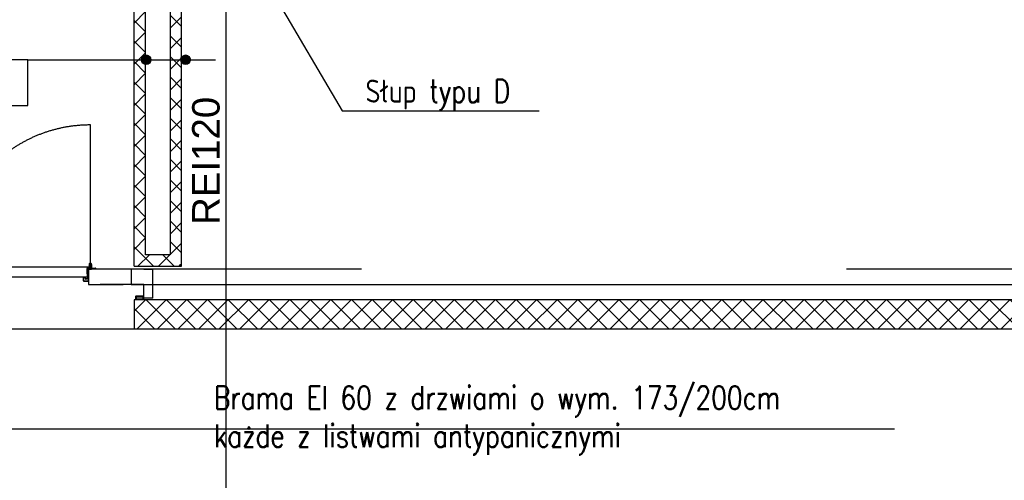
# Model space of a CAD drawing. Header units: centimetres. Extents: x -228435 to 111511, y -89367 to 428125.
# Tile 106 of 216: x -35889 to -29444, y 73568 to 76584. Entities that reach past the tile are written whole.
import ezdxf

# ---------------------------------------------------------------- set-up
doc = ezdxf.new("R2010")
doc.units = ezdxf.units.CM
doc.header["$LTSCALE"] = 50
doc.header["$PDMODE"] = 35
doc.header["$PDSIZE"] = 0.1
doc.linetypes.add('DASHDOT2', pattern=[12.7, 6.35, -3.175, 0, -3.175])
doc.linetypes.add('HIDDEN', pattern=[9.525, 6.35, -3.175])
doc.layers.get('0').update_dxf_attribs({"color": 8})
doc.layers.get('DEFPOINTS').update_dxf_attribs({"color": 8})
for name, color, linetype in [('ARCH_GK', 8, 'Continuous'), ('ARCH_INFO_ODPORNOŚĆ OGNIOWA', 8, 'Continuous'), ('ARCH_INFO_OPISY', 8, 'Continuous'), ('ARCH_INFO_OPISY_PRZEGRODY', 8, 'Continuous'), ('ARCH_INFO_OSIE_IST', 8, 'DASHDOT2'), ('ARCH_MUROWANE', 8, 'Continuous'), ('ARCH_ŚLUSARKA_DRZWI', 8, 'Continuous'), ('Osie rzutów$0$ARCH_INFO_OSIE_OPISY_IST', 8, 'Continuous')]:
    doc.layers.add(name, color=color, linetype=linetype)
doc.layers.add('kondygnacja +1_5$0$ARCH_INFO_WYMIARY', color=8, linetype='Continuous', lineweight=9)
doc.styles.add('Arial', font='ARIAL.TTF')
doc.styles.add('kondygnacja +1_5$0$Romans', font='Romans.shx', dxfattribs={"width": 0.7})
doc.styles.add('ROMANS-50-CM', font='romans.shx', dxfattribs={"width": 0.8, "height": 10})
doc.dimstyles.new('ISO-25', dxfattribs={"dimtxt": 2.5, "dimasz": 2.5, "dimexe": 1.25, "dimexo": 0.625, "dimtad": 1, "dimtxsty": 'Standard', "dimcen": 2.5, "dimadec": 0, "dimazin": 0, "dimtfac": 1, "dimtmove": 0, "dimatfit": 3, "dimfxl": 0, "dimarcsym": 0})
doc.dimstyles.new('kondygnacja +1_5$0$Wymiary 1-100', dxfattribs={"dimtxt": 12, "dimasz": 10, "dimexe": 5, "dimexo": 0, "dimgap": 4, "dimtad": 1, "dimrnd": 0.5, "dimzin": 12, "dimdsep": 46, "dimtxsty": 'kondygnacja +1_5$0$Romans', "dimblk": 'kondygnacja +1_5$0$_Oblique', "dimcen": 10, "dimdle": 10, "dimclrt": 55, "dimazin": 0, "dimtfac": 1, "dimtmove": 1, "dimatfit": 3, "dimfxl": 0, "dimtolj": 1, "dimtzin": 0, "dimarcsym": 0})
pattern_1 = [(45, (-121140, -45000), (-67.35192, 67.35192), []), (135, (-121140, -45000), (-67.35192, -67.35192), [])]

# ---------------------------------------------------------------- blocks, each defined once
blk = doc.blocks.new('A$C3657154C')
at = {"linetype": 'HIDDEN', "ltscale": 2}
blk.add_line((8571.35, 12071.35), (8571.35, 12162.7), dxfattribs=at)
for p, q in [((8571.15, 12069.5), (8481.2, 12069.5)), ((8571.15, 12069.3), (8569.25, 12069.3)), ((8569.25, 12069.3), (8569.25, 12063.2)), ((8569.25, 12065.35), (8569.25, 12068.7)), ((8569.5, 12065.35), (8569.5, 12068.7)), ((8569.6, 12063.82), (8569.6, 12068.25)), ((8569.85, 12069.3), (8571.49, 12069.3)), ((8569.85, 12069.05), (8571.58, 12069.05)), ((8569.85, 12063.64), (8569.85, 12068.83)), ((8569.85, 12068.5), (8571.95, 12068.5)), ((8569.85, 12063.82), (8569.85, 12068.2)), ((8569.9, 12068.25), (8572, 12068.25)), ((8570, 12063.64), (8570, 12068.83)), ((8570.08, 12069.05), (8574.78, 12069.05)), ((8570.08, 12068.9), (8574.78, 12068.9)), ((8571.53, 12069.38), (8570.59, 12070.87)), ((8571.81, 12069.39), (8571.13, 12070.48)), ((8571.35, 12070.7), (8572, 12070.7)), ((8571.35, 12070.45), (8571.95, 12070.45)), ((8572, 12068.55), (8572, 12070.4)), ((8572.25, 12068.5), (8572.25, 12070.45)), ((8572.25, 12069.05), (8572.25, 12068.55)), ((8574.85, 12068.25), (8574.85, 12068.83)), ((8575, 12068.25), (8574.85, 12068.25)), ((8575, 12068.25), (8575, 12068.83)), ((8606.26, 12068.25), (8612.26, 12068.25)), ((8569.05, 12063), (8475.3, 12063)), ((8566.8, 12060.68), (8566.8, 12062.73)), ((8566.95, 12060.68), (8566.95, 12062.73)), ((8568.03, 12062.95), (8567.03, 12062.95)), ((8568.03, 12062.8), (8567.03, 12062.8)), ((8567.03, 12060.6), (8569.68, 12060.6)), ((8567.03, 12060.45), (8569.68, 12060.45)), ((8568.1, 12061.98), (8568.1, 12062.73)), ((8568.25, 12061.98), (8568.25, 12062.73)), ((8569.62, 12061.9), (8568.33, 12061.9)), ((8569.62, 12061.75), (8568.33, 12061.75)), ((8569.25, 12065.35), (8569.5, 12065.35)), ((8569.85, 12063.82), (8569.6, 12063.82)), ((8569.7, 12061.98), (8569.7, 12063.04)), ((8569.71, 12063.1), (8569.85, 12063.62)), ((8569.75, 12060.68), (8569.75, 12060.9)), ((8569.75, 12060.9), (8569.9, 12060.9)), ((8569.85, 12063.06), (8569.99, 12063.58)), ((8569.85, 12061.98), (8569.85, 12063.04)), ((8569.9, 12060.68), (8569.9, 12060.9)), ((8601, 12050.6), (8601, 12048.35)), ((8601.05, 12048.74), (8601.05, 12050.6)), ((8601.05, 12050.6), (8601.05, 12048.35)), ((8601.1, 12050.6), (8601.1, 12048.74)), ((8605.9, 12048.3), (8601.1, 12048.3)), ((8605.9, 12048.25), (8601.1, 12048.25)), ((8601.12, 12050.65), (8601.12, 12048.75)), ((8601.17, 12048.75), (8601.12, 12048.75)), ((8601.17, 12048.75), (8601.17, 12050.65)), ((8601.18, 12050.65), (8601.23, 12050.65)), ((8601.18, 12048.74), (8601.18, 12050.65)), ((8601.22, 12050.75), (8606.02, 12050.75)), ((8601.22, 12050.7), (8606.02, 12050.7)), ((8601.23, 12050.65), (8601.23, 12048.74)), ((8605.89, 12048.35), (8605.89, 12050.26)), ((8605.94, 12048.35), (8605.89, 12048.35)), ((8605.94, 12050.26), (8605.94, 12048.35)), ((8605.95, 12050.25), (8605.95, 12048.35)), ((8605.95, 12050.25), (8606, 12050.25)), ((8606, 12048.35), (8606, 12050.25)), ((8606.01, 12048.4), (8606.01, 12050.26)), ((8606.06, 12050.26), (8606.06, 12048.4)), ((8606.07, 12048.4), (8606.07, 12050.65)), ((8606.12, 12048.4), (8606.12, 12050.65))]:
    blk.add_line(p, q)
at = {"ltscale": 2}
for p, q in [((8606.26, 12058.25), (8577.7, 12058.25)), ((8606.26, 12049.25), (8606.26, 12058.25)), ((8612.26, 12049.25), (8606.26, 12049.25))]:
    blk.add_line(p, q, dxfattribs=at)
at = {"ltscale": 0.07}
blk.add_line((8601.47, 12049.5), (8605.7, 12049.5), dxfattribs=at)
at = {"ltscale": 2}
blk.add_lwpolyline([(8612.26, 12049.25), (8612.26, 12068.25), (8570, 12068.25), (8570, 12058.25), (8592.7, 12058.25)], dxfattribs=at)
at = {"linetype": 'HIDDEN', "ltscale": 2}
blk.add_lwpolyline([(9701.26, 12049.25), (9701.26, 12068.25), (8598, 12068.25), (8598, 12058.25), (9695.26, 12058.25), (9695.26, 12049.25), (9701.26, 12049.25)], close=True, dxfattribs=at)
blk.add_lwpolyline([(8601.26, 12048.35), (8605.86, 12048.35), (8605.86, 12050.65), (8601.26, 12050.65)], close=True)
blk.add_circle((8571.35, 12071.35), 0.65)
blk.add_arc((8571.35, 12071.35), 91.35, 90, 180, dxfattribs=at)
for centre, radius, start, end in [((8569.85, 12068.7), 0.6, 90, 180), ((8569.85, 12068.7), 0.35, 90, 180), ((8569.85, 12068.25), 0.25, 90, 180), ((8570.08, 12068.83), 0.225, 90, 180), ((8569.9, 12068.2), 0.05, 90, 180), ((8570.08, 12068.83), 0.075, 90, 180), ((8571.35, 12071.35), 0.9, 313.68953, 270), ((8571.15, 12069.4), 0.1, 270, 90), ((8571.49, 12069.35), 0.05, 270, 32.16218), ((8571.58, 12069.3), 0.25, 270, 21.80258), ((8571.95, 12070.4), 0.05, 0, 90), ((8571.95, 12068.55), 0.05, 270, 0), ((8572, 12070.45), 0.25, 0, 90), ((8572, 12068.5), 0.25, 270, 0), ((8574.78, 12068.83), 0.225, 0, 90), ((8574.78, 12068.83), 0.075, 0, 90), ((8567.03, 12062.73), 0.225, 90, 180), ((8567.03, 12060.68), 0.225, 180, 270), ((8567.03, 12062.73), 0.075, 90, 180), ((8567.03, 12060.68), 0.075, 180, 270), ((8568.03, 12062.73), 0.225, 0, 90), ((8568.03, 12062.73), 0.075, 0, 90), ((8568.33, 12061.98), 0.225, 180, 270), ((8568.33, 12061.98), 0.075, 180, 270), ((8569.05, 12063.2), 0.2, 270, 0), ((8569.62, 12061.98), 0.225, 270, 0), ((8569.62, 12061.98), 0.075, 270, 0), ((8569.68, 12060.68), 0.225, 270, 0), ((8569.68, 12060.68), 0.075, 270, 0), ((8569.93, 12063.04), 0.225, 165, 180), ((8569.78, 12063.64), 0.075, 345, 0), ((8569.93, 12063.04), 0.075, 165, 180), ((8569.78, 12063.64), 0.225, 345, 0), ((8601.05, 12050.6), 0.0525, 0, 180), ((8601.1, 12048.35), 0.1, 180, 270), ((8601.05, 12050.6), 0.0025, 0, 180), ((8601.14, 12048.74), 0.0875, 180, 0), ((8601.1, 12048.35), 0.05, 180, 270), ((8601.14, 12048.74), 0.0375, 180, 0), ((8601.22, 12050.65), 0.1, 90, 180), ((8601.22, 12050.65), 0.05, 90, 180), ((8605.97, 12050.26), 0.0875, 0, 180), ((8605.9, 12048.35), 0.1, 270, 0), ((8605.9, 12048.35), 0.05, 270, 0), ((8605.97, 12050.26), 0.0375, 0, 180), ((8606.06, 12048.4), 0.0525, 180, 0), ((8606.02, 12050.65), 0.1, 0, 90), ((8606.02, 12050.65), 0.05, 0, 90), ((8606.06, 12048.4), 0.0025, 180, 0)]:
    blk.add_arc(centre, radius, start, end)
blk = doc.blocks.new('kondygnacja +1_5$0$_Oblique')
at = {"color": 0, "linetype": 'ByBlock', "lineweight": -2}
blk.add_line((-0.5, -0.5), (0.5, 0.5), dxfattribs=at)
blk = doc.blocks.new('*D1149')
at = {"layer": 'DEFPOINTS', "color": 0, "lineweight": 40}
for p in [(-32670, 79617.5, 6300), (-33810, 12461.8, 6300), (-33810, 12146.2)]:
    blk.add_point(p, dxfattribs=at)
at = {"layer": 'kondygnacja +1_5$0$ARCH_INFO_WYMIARY', "color": 0, "lineweight": -2}
for p, q in [((-32660, 12146.2), (-33820, 12146.2)), ((-33810, 12141.9), (-33810, 12141.2)), ((-32670, 12154.2), (-32670, 12141.2))]:
    blk.add_line(p, q, dxfattribs=at)
at = {"layer": 'kondygnacja +1_5$0$ARCH_INFO_WYMIARY', "color": 0, "lineweight": -2, "xscale": 10, "yscale": 10, "zscale": 10, "rotation": 180}
blk.add_blockref('kondygnacja +1_5$0$_Oblique', (-33810, 12146.2), dxfattribs=at)
at = {"layer": 'kondygnacja +1_5$0$ARCH_INFO_WYMIARY', "color": 0, "lineweight": -2, "xscale": 10, "yscale": 10, "zscale": 10}
blk.add_blockref('kondygnacja +1_5$0$_Oblique', (-32670, 12146.2), dxfattribs=at)
at = {"layer": 'kondygnacja +1_5$0$ARCH_INFO_WYMIARY', "color": 55, "insert": (-33240, 12156.2), "char_height": 12, "attachment_point": 5, "style": 'kondygnacja +1_5$0$Romans'}
blk.add_mtext('\\A1;1140', dxfattribs=at)
blk = doc.blocks.new('Osie rzutów')
at = {"layer": 'ARCH_INFO_OSIE_IST', "ltscale": 10}
blk.add_line((8660, 12510), (8660, 4623.26), dxfattribs=at)

msp = doc.modelspace()

# ---------------------------------------------------------------- hatches: boundary and pattern name
at = {"layer": 'ARCH_GK', "linetype": 'Continuous', "lineweight": -3}
h = msp.add_hatch(dxfattribs=at)
h.set_pattern_fill('ANSI37', color=256, scale=30, style=0)
h.set_pattern_definition([(45, (-121140, -45000), (-67.35192, 67.35192), []), (135, (-121140, -45000), (-67.35192, -67.35192), [])])
h.paths.add_polyline_path([(-35140, 74750), (-35140, 74560), (-20115, 74560), (-20305, 74750)], flags=0)
at = {"layer": 'ARCH_INFO_OPISY_PRZEGRODY'}
h = msp.add_hatch(color=256, dxfattribs=at)
edge = h.paths.add_edge_path()
edge.add_arc((-35061.0495, 76321.44209), 31.16375, 0, 360)
h = msp.add_hatch(color=256, dxfattribs=at)
edge = h.paths.add_edge_path()
edge.add_arc((-34803.40212, 76321.44209), 31.16375, 0, 360)
at = {"layer": 'ARCH_MUROWANE', "linetype": 'Continuous', "lineweight": -3}
h = msp.add_hatch(dxfattribs=at)
h.set_pattern_fill('ANSI37', color=256, scale=30, style=0)
h.set_pattern_definition(pattern_1)
h.paths.add_polyline_path([(-35140, 74970), (-35065, 75045), (-35065, 77012.5), (-35073.33333, 77112.5), (-35140, 77112.5)], flags=0)
h.paths.add_polyline_path([(-35140, 77112.5), (-35073.33333, 77112.5), (-35065, 77212.5), (-35065, 77240), (-35140, 77365)], flags=0)
h = msp.add_hatch(dxfattribs=at)
h.set_pattern_fill('ANSI37', color=256, scale=30, angle=-360, style=0)
h.set_pattern_definition(pattern_1)
h.paths.add_polyline_path([(-34830, 77012.5), (-34867.5, 77072.91667), (-34905, 77012.5), (-34905, 75045), (-34830, 74970)], flags=0)
h = msp.add_hatch(dxfattribs=at)
h.set_pattern_fill('ANSI37', color=256, scale=30, style=0)
h.set_pattern_definition([(45, (-121140, -45000), (-67.35192, 67.35192), []), (135, (-121140, -45000), (-67.35192, -67.35192), [])])
h.paths.add_polyline_path([(-34830, 74970), (-34905, 75045), (-35065, 75045), (-35140, 74970)], flags=0)

# ---------------------------------------------------------------- linework, layer by layer
at = {"layer": 'ARCH_GK', "linetype": 'Continuous', "lineweight": -3}
for p, q in [((-35140, 74750, 630), (-35140, 74560, 630)), ((-20305, 74750, 630), (-35140, 74750, 630)), ((-35140, 74560, 630), (-20115, 74560, 630))]:
    msp.add_line(p, q, dxfattribs=at)
at = {"layer": 'ARCH_GK', "linetype": 'HIDDEN', "ltscale": 5, "elevation": 630}
msp.add_lwpolyline([(-45940, 74560), (-35140, 74560)], dxfattribs=at)
at = {"layer": 'ARCH_INFO_OPISY_PRZEGRODY', "elevation": 630}
msp.add_lwpolyline([(-36360.27166, 76021.44209), (-35835.27166, 76021.44209), (-35835.27166, 76321.44209), (-36360.27166, 76321.44209), (-36360.27166, 76021.44209)], close=True, dxfattribs=at)
msp.add_lwpolyline([(-35835.27166, 76321.44209), (-34607.77459, 76321.44209)], dxfattribs=at)
at = {"layer": 'ARCH_INFO_OPISY_PRZEGRODY'}
for centre in [(-35061.0495, 76321.44209, 630), (-34803.40212, 76321.44209, 630)]:
    msp.add_circle(centre, 31.16375, dxfattribs=at)
at = {"layer": 'ARCH_MUROWANE', "linetype": 'Continuous', "lineweight": -3}
for p, q in [((-35140, 74970, 630), (-35140, 77365, 630)), ((-35065, 75045, 630), (-35065, 77012.5, 630)), ((-34905, 77012.5, 630), (-34905, 75045, 630)), ((-34830, 74970, 630), (-34830, 77012.5, 630)), ((-34905, 75045, 630), (-35065, 75045, 630)), ((-35140, 74970, 630), (-34830, 74970, 630))]:
    msp.add_line(p, q, dxfattribs=at)

# ---------------------------------------------------------------- block references
at = {"layer": 'ARCH_ŚLUSARKA_DRZWI', "xscale": 10, "yscale": 10, "zscale": 10}
msp.add_blockref('A$C3657154C', (-121140, -45732.5, 630), dxfattribs=at)
at = {"layer": 'Osie rzutów$0$ARCH_INFO_OSIE_OPISY_IST', "xscale": 10, "yscale": 10, "zscale": 10}
msp.add_blockref('Osie rzutów', (-121140, -45000, 630), dxfattribs=at)

# ---------------------------------------------------------------- texts
at = {"layer": 'ARCH_INFO_ODPORNOŚĆ OGNIOWA', "insert": (-34819.31352, 75659.55695, 630), "char_height": 180, "width": 533.3252474, "attachment_point": 5, "rotation": 90, "style": 'Arial'}
msp.add_mtext('\\PREI120', dxfattribs=at)
at = {"layer": 'ARCH_INFO_OPISY', "char_height": 150, "width": 6265.3267976, "attachment_point": 1, "style": 'ROMANS-50-CM'}
for s, insert in [('Słup typu D', (-33625.59658, 76191.20136, 630)), ('Brama EI 60 z drzwiami o wym. 173/200cm \\Pkażde z listwami antypanicznymi', (-34617.68693, 74184.34992, 630))]:
    msp.add_mtext(s, dxfattribs=dict(at, insert=insert))

# ---------------------------------------------------------------- dimensions: what is measured, and where the dimension line sits
at = {"layer": 'kondygnacja +1_5$0$ARCH_INFO_WYMIARY'}
dim = msp.add_linear_dim(base=(-33810, 12146.22746, -5670), p1=(-32670, 79617.5, 630), p2=(-33810, 12461.75, 630), dimstyle='kondygnacja +1_5$0$Wymiary 1-100', dxfattribs=at)
dim.commit()
dim.dimension.update_dxf_attribs({"geometry": '*D1149', "text_midpoint": (-33240, 12156.22746, -5670)})

# ---------------------------------------------------------------- leaders
at = {"layer": 'ARCH_INFO_OPISY'}
for points in [[(-34212.50347, 76727.52942, 630), (-33777.58085, 75987.56639, 630), (-32488.60382, 75987.56639, 630)], [(-37978.25, 74933.71633, 630), (-35965.96033, 73906.29017, 630), (-30161.73549, 73906.29017, 630)]]:
    msp.add_leader(points, dimstyle='ISO-25', override={"dimscale": 5, "dimasz": 2, "dimtad": 0, "dimldrblk": 'Dot'}, dxfattribs=at)

doc.saveas('drawing.dxf')
